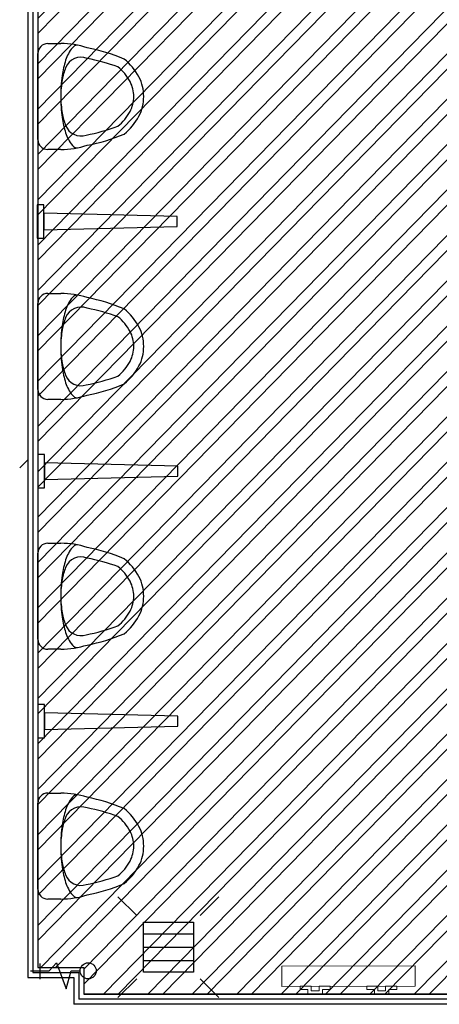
# Model space of a CAD drawing. Header units: centimetres. Extents: x -15121 to 30567, y -60641 to 0.
# Tile 254 of 256: x 11514 to 11640, y -25100 to -24804. Entities that reach past the tile are written whole.
import ezdxf

# ---------------------------------------------------------------- set-up
doc = ezdxf.new("R2010")
doc.units = ezdxf.units.CM
doc.header["$LTSCALE"] = 60
for name, color, linetype in [('AIKA sanitariaty', 7, 'Continuous'), ('AIKA sufity podwieszane', 8, 'Continuous'), ('AIKA sufity sanitariaty', 7, 'Continuous'), ('AIKA TYNK', 5, 'Continuous'), ('AIKA widokowe', 7, 'Continuous'), ('AIKA wymiarowanie gnaizdka rzut lobby', 7, 'Continuous'), ('AIKA ŚCIANA', 8, 'Continuous')]:
    doc.layers.add(name, color=color, linetype=linetype)
doc.layers.add('IS_Grzejnik', color=15, linetype='Continuous', lineweight=5)

# ---------------------------------------------------------------- blocks, each defined once
blk = doc.blocks.new('*X5919')
at = {"color": 0}
for p, q in [((621.16, -2967.99), (636.16, -2967.99)), ((621.16, -2971.99), (636.16, -2971.99)), ((621.16, -2975.99), (636.16, -2975.99))]:
    blk.add_line(p, q, dxfattribs=at)
blk = doc.blocks.new('SL pisuar top')
at = {"layer": 'AIKA sanitariaty'}
for p, q in [((3, 15.9), (6.9, 15.9)), ((0, -12.9), (0, 12.9)), ((6.9, -15.9), (3, -15.9))]:
    blk.add_line(p, q, dxfattribs=at)
for points in [[(6.9, -15.9, 0.079162), (14.81, -14.64, 0.054633), (25.91, -11.24, 0.105219), (30.36, -5.88, 0.121409), (31.81, 0, 0.121409), (30.36, 5.88, 0.105219), (25.91, 11.24, 0.054633), (14.81, 14.64, 0.079162), (6.9, 15.9, 0.079162)], [(11.9, 15.4, 0.230451), (10.37, 14.66, 0.087943), (8.36, 10.89, 0.045095), (7.32, 6.31, 0.033433), (6.9, 0, 0.033433), (7.32, -6.31, 0.045095), (8.36, -10.89, 0.087943), (10.37, -14.66, 0.230451), (11.9, -15.4, 0.230451)], [(14.54, -11.55, 0.043044), (24.06, -8.89, 0.105219), (27.71, -4.49, 0.121409), (28.81, 0, 0.121409), (27.71, 4.49, 0.105219), (24.06, 8.89, 0.039893), (14.8, 11.45, 0.02282)], [(8.34, 8.65, 0.053725), (7.32, 5.03, 0.041621), (6.9, 0, 0.041621), (7.32, -5.03, 0.053725), (8.34, -8.65, 0.097687)]]:
    blk.add_lwpolyline(points, format="xyb", dxfattribs=at)
for centre, radius, start, end in [((3, 12.9), 3, 90, 180), ((12.98, 6.8), 5, 68.6805, 158.2002), ((12.98, -6.8), 5, 201.7361, 288.1233), ((3, -12.9), 3, 180, 270)]:
    blk.add_arc(centre, radius, start, end, dxfattribs=at)
blk = doc.blocks.new('przegroda pisuar')
at = {"layer": 'AIKA sanitariaty'}
for p, q in [((0, 5), (0, -5)), ((2, 5), (0, 5)), ((2, -5), (2, 5)), ((2, 2.5), (2, -2.5)), ((42, 1.5), (2, 2.5)), ((42, -1.5), (42, 1.5)), ((2, -2.5), (42, -1.5)), ((0, -5), (2, -5))]:
    blk.add_line(p, q, dxfattribs=at)

msp = doc.modelspace()

# ---------------------------------------------------------------- hatches: boundary and pattern name
at = {"layer": 'AIKA sufity podwieszane', "transparency": 33554610}
h = msp.add_hatch(dxfattribs=at)
h.set_pattern_fill('ANSI32', color=8, angle=0.6)
h.set_pattern_definition([(45.6, (4466.2785, 0), (-6.8053523, 6.6642933), []), (45.6, (4470.768, 0.047), (-6.8053523, 6.6642933), [])])
h.paths.add_polyline_path([(11837.2852, -24672.8115), (11518.9484, -24672.8018), (11518.9484, -25088.8018), (11532.7851, -25088.8018), (11532.7851, -25096.8018), (11837.2852, -25096.8018)])

# ---------------------------------------------------------------- linework, layer by layer
at = {"layer": 'AIKA sufity sanitariaty', "color": 8}
msp.add_lwpolyline([(11518.9484, -24672.8018), (11518.9484, -25088.8018), (11532.7851, -25088.8018), (11532.7851, -25096.8018), (11837.2852, -25096.8018), (11837.2852, -24672.8115)], close=True, dxfattribs=at)
at = {"layer": 'AIKA TYNK'}
msp.add_line((11838.7852, -25098.3018), (11531.2851, -25098.3018), dxfattribs=at)
msp.add_lwpolyline([(11517.4484, -24780.8018), (11517.4484, -25090.3018), (11531.2851, -25090.3018), (11531.2851, -25098.3018)], dxfattribs=at)
at = {"layer": 'AIKA widokowe'}
for p, q in [((11548.6562, -25073.1426), (11543.0194, -25067.5059)), ((11567.6562, -25073.1426), (11573.2929, -25067.5059)), ((11519.5686, -25087.5129), (11519.5686, -25092.2779)), ((11522.3174, -25089.7813), (11524.5786, -25087.3532)), ((11524.5786, -25087.3532), (11527.4428, -25095.1858)), ((11516.7852, -25089.7813), (11522.3174, -25089.7813)), ((11527.4428, -25095.1858), (11528.9503, -25089.7633)), ((11528.9503, -25089.7633), (11531.6637, -25089.7633)), ((11548.6562, -25092.1426), (11543.0194, -25097.7794)), ((11567.6562, -25092.1426), (11573.2929, -25097.7794)), ((11837.2852, -25096.8018), (11532.7851, -25096.8018))]:
    msp.add_line(p, q, dxfattribs=at)
msp.add_lwpolyline([(11518.9484, -24780.8018), (11518.9484, -25088.8018), (11532.7851, -25088.8018), (11532.7851, -25096.8018)], dxfattribs=at)
msp.add_lwpolyline([(11550.6562, -25090.1426), (11550.6562, -25075.1426), (11565.6562, -25075.1426), (11565.6562, -25090.1426)], close=True, dxfattribs=at)
msp.add_circle((11534.0757, -25089.7633), 2.412, dxfattribs=at)
at = {"layer": 'AIKA wymiarowanie gnaizdka rzut lobby', "color": 8}
msp.add_lwpolyline([(11515.9484, -24780.8018), (11515.9484, -25091.8018), (11529.7851, -25091.8018), (11529.7851, -25099.8018)], dxfattribs=at)
at = {"layer": 'AIKA ŚCIANA'}
for p, q in [((11513.5068, -24938.8018), (11515.9484, -24936.3602)), ((11886.0686, -25099.8018), (11529.7851, -25099.8018))]:
    msp.add_line(p, q, dxfattribs=at)
at = {"layer": 'IS_Grzejnik', "color": 15, "extrusion": (0, 0, -1)}
msp.add_lwpolyline([(-11632.2297, -25094.3875), (-11592.2297, -25094.4065), (-11592.2268, -25088.3065), (-11632.2268, -25088.2875)], close=True, dxfattribs=at)
at = {"layer": 'IS_Grzejnik', "color": 15}
for points in [[(11606.7297, -25094.3997), (11603.3963, -25094.4012), (11603.397, -25095.8012), (11601.0637, -25095.8023), (11601.063, -25094.4023), (11597.7297, -25094.4039), (11597.7302, -25095.4039), (11600.0635, -25095.4028), (11600.0642, -25096.8028), (11604.3975, -25096.8008), (11604.3968, -25095.4008), (11606.7302, -25095.3997)], [(11626.7297, -25094.3901), (11623.3963, -25094.3917), (11623.397, -25095.7917), (11621.0637, -25095.7928), (11621.063, -25094.3928), (11617.7297, -25094.3944), (11617.7302, -25095.3944), (11620.0635, -25095.3933), (11620.0641, -25096.7933), (11624.3975, -25096.7913), (11624.3968, -25095.3913), (11626.7301, -25095.3901)]]:
    msp.add_lwpolyline(points, close=True, dxfattribs=at)

# ---------------------------------------------------------------- block references
at = {"layer": 'AIKA sanitariaty', "color": 8}
for p in [(11518.9484, -24827.3018), (11518.9484, -24902.3018), (11518.9484, -24977.3018), (11518.9484, -25052.3018)]:
    msp.add_blockref('SL pisuar top', p, dxfattribs=at)
at = {"layer": 'AIKA widokowe', "color": 8}
for p in [(11518.7852, -24864.8018), (11518.9484, -24939.8018), (11518.9484, -25014.8018)]:
    msp.add_blockref('przegroda pisuar', p, dxfattribs=at)
at = {"layer": 'AIKA widokowe'}
msp.add_blockref('*X5919', (10929.4922, -22110.6522), dxfattribs=at)

doc.saveas('drawing.dxf')
